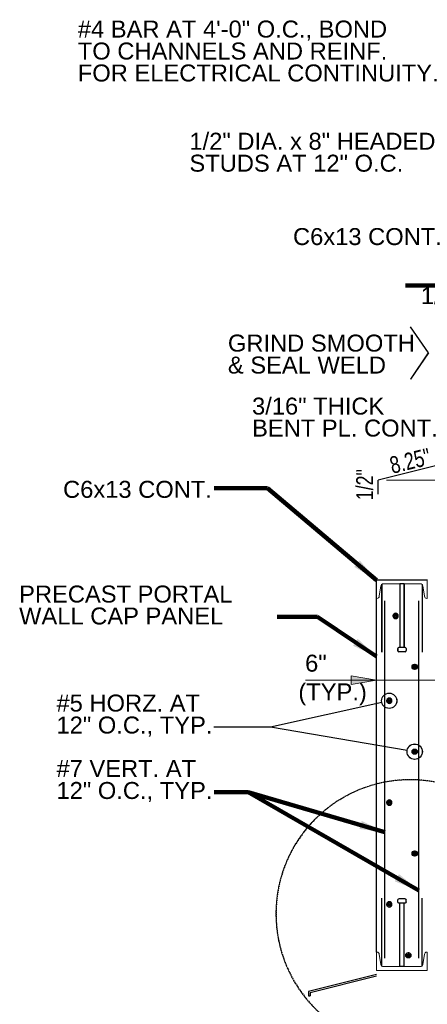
# Model space of a CAD drawing. Header units: inches. Extents: x 804 to 1243, y 182 to 489.
# Tile 4 of 20: x 815 to 863, y 368 to 484. Entities that reach past the tile are written whole.
import ezdxf
from ezdxf.enums import TextEntityAlignment as Align

# ---------------------------------------------------------------- set-up
doc = ezdxf.new("R2010")
doc.units = ezdxf.units.IN
doc.header["$LTSCALE"] = 0.25
doc.header["$MEASUREMENT"] = 0
doc.linetypes.add('DGN Style 3', pattern=[0.777018, 0.555013, -0.222005])
for name, color, linetype, lineweight in [('A-ANNO-NPLT', 7, 'Continuous', 18), ('G-ANNO-DIM', 1, 'Continuous', 18), ('G-ANNO-TEXT', 7, 'Continuous', 30), ('S-REIN-RBAR', 5, 'Continuous', 25), ('S-WALL-LOAD', 3, 'Continuous', 25)]:
    doc.layers.add(name, color=color, linetype=linetype, lineweight=lineweight)
doc.styles.add("3 4 1'-0", font='arial.ttf', dxfattribs={"height": 2})
doc.styles.add("3 4 1'-0_0", font='arial.ttf')
doc.dimstyles.new("3 4 1'-0", dxfattribs={"dimtxt": 2, "dimasz": 3, "dimexe": 1, "dimexo": 1, "dimgap": 1, "dimtad": 1, "dimdec": 4, "dimzin": 11, "dimdsep": 46, "dimlunit": 4, "dimtxsty": "3 4 1'-0", "dimcen": 0, "dimadec": 4, "dimazin": 3, "dimtfac": 1, "dimtdec": 0, "dimtofl": 0, "dimtmove": 0, "dimatfit": 3, "dimfxl": 1, "dimfrac": 2, "dimtolj": 1, "dimtzin": 11, "dimarcsym": 0})

# ---------------------------------------------------------------- blocks, each defined once
blk = doc.blocks.new('*U11')
at = {"layer": 'G-ANNO-TEXT'}
for p, q in [((-0.250007, 2.999984), (-0.250007, -4.500016)), ((-0.500007, -4.625016), (-0.500007, -4.875016)), ((-0.375007, -4.500016), (0.374993, -4.500016)), ((0.499993, -4.625016), (0.499993, -4.875016)), ((-0.375007, -5.000016), (0.374993, -5.000016))]:
    blk.add_line(p, q, dxfattribs=at)
at = {"layer": 'G-ANNO-TEXT', "flags": 128}
blk.add_lwpolyline([(-0.250007, 2.999984), (0.249993, 2.999984), (0.249993, -4.500016)], dxfattribs=at)
at = {"layer": 'G-ANNO-TEXT', "extrusion": (0, 0, -1)}
for centre, start, end in [((0.375007, -4.625016), 0, 90), ((-0.374993, -4.625016), 90, 180), ((0.375007, -4.875016), 270, 0), ((-0.374993, -4.875016), 180, 270)]:
    blk.add_arc(centre, 0.125, start, end, dxfattribs=at)
blk = doc.blocks.new('REINFDOT')
at = {"color": 0}
for radius in [0.00313, 0.00187, 0.000625]:
    blk.add_circle((0, 0), radius, dxfattribs=at)
blk = doc.blocks.new('REINF. DOT_1')
at = {"layer": 'S-REIN-RBAR', "xscale": 100, "yscale": 100, "zscale": 100, "rotation": 90}
blk.add_blockref('REINFDOT', (36.533405, 24.589429), dxfattribs=at)
blk = doc.blocks.new('REINF. DOT')
at = {"layer": 'S-REIN-RBAR', "extrusion": (0, 0, -1), "xscale": 100, "yscale": -100, "zscale": 100, "rotation": 90}
blk.add_blockref('REINFDOT', (-36.533405, 24.589429), dxfattribs=at)
blk = doc.blocks.new('c6x13-e_2')
at = {"layer": 'A-ANNO-NPLT', "color": 7, "extrusion": (0, 0, -1), "flags": 128}
blk.add_lwpolyline([(-0.688, -2.484), (-1.899271, -2.656069, 0.373441), (-2.157, -2.953), (-2.157, -3), (0, -3), (0, 3), (-2.157, 3), (-2.157056, 2.952175, 0.373441), (-1.899, 2.655), (-0.687809, 2.482976, -0.366699), (-0.437, 2.187), (-0.437056, -2.187954, -0.366699)], format="xyb", close=True, dxfattribs=at)
blk = doc.blocks.new('*U59')
at = {"layer": 'A-ANNO-NPLT', "color": 7}
for p, q in [((-0.250007, 2.999984), (-0.250007, -4.500016)), ((-0.500007, -4.625016), (-0.500007, -4.875016)), ((-0.375007, -4.500016), (0.374993, -4.500016)), ((0.499993, -4.625016), (0.499993, -4.875016)), ((-0.375007, -5.000016), (0.374993, -5.000016))]:
    blk.add_line(p, q, dxfattribs=at)
at = {"layer": 'A-ANNO-NPLT', "color": 7, "flags": 128}
blk.add_lwpolyline([(-0.250007, 2.999984), (0.249993, 2.999984), (0.249993, -4.500016)], dxfattribs=at)
at = {"layer": 'A-ANNO-NPLT', "color": 7, "extrusion": (0, 0, -1)}
for centre, start, end in [((0.375007, -4.625016), 0, 90), ((-0.374993, -4.625016), 90, 180), ((0.375007, -4.875016), 270, 0), ((-0.374993, -4.875016), 180, 270)]:
    blk.add_arc(centre, 0.125, start, end, dxfattribs=at)
blk = doc.blocks.new('REINF. DOT_2')
at = {"layer": 'A-ANNO-NPLT', "color": 7, "xscale": 100, "yscale": 100, "zscale": 100, "rotation": 90}
blk.add_blockref('REINFDOT', (36.533405, 24.589429), dxfattribs=at)
blk = doc.blocks.new('23')
at = {"layer": 'G-ANNO-DIM'}
for p, q in [((858.50594, 430.1094), (869.73396, 430.1094)), ((857.29964, 392.04291, 3.51971), (857.29964, 407.55194, 3.51971)), ((848.94776, 406.55194, 3.51971), (867.29964, 406.55194, 3.51971)), ((848.94776, 406.55194, 3.51971), (857.29964, 406.55194, 3.51971))]:
    blk.add_line(p, q, dxfattribs=at)
at = {"layer": 'G-ANNO-DIM', "elevation": 3.51971, "flags": 128}
blk.add_lwpolyline([(854.29964, 407.05194), (857.29964, 406.55194), (854.29964, 406.05194)], close=True, dxfattribs=at)
at = {"layer": 'G-ANNO-DIM', "extrusion": (0, 0, -1)}
blk.add_solid([(-854.29964, 407.05194, -3.51971), (-857.29964, 406.55194, -3.51971), (-854.29964, 406.05194, -3.51971)], dxfattribs=at)
at = {"layer": 'G-ANNO-TEXT'}
for p, q in [((863.41836, 445.11251), (861.32222, 448.20333)), ((863.41836, 445.11251), (861.32222, 442.0217)), ((865.50594, 432.1094), (857.50594, 430.1094)), ((857.50594, 428.46157), (857.50594, 430.1094)), ((860.90815, 398.27174, 3.51971), (844.81143, 400.99772, 3.51971)), ((857.29942, 371.84501), (849.29942, 369.84501)), ((857.29942, 371.65174), (849.48692, 369.69861)), ((849.29942, 369.84501), (849.29942, 369.34501)), ((849.29942, 369.34501), (849.48692, 369.34501)), ((849.48692, 369.69861), (849.48692, 369.34501))]:
    blk.add_line(p, q, dxfattribs=at)
at = {"layer": 'G-ANNO-TEXT', "elevation": 3.51971, "flags": 128}
for points in [[(863.29964, 418.34501), (857.29964, 418.34501)], [(857.91618, 403.92373), (844.81143, 400.99772), (838.13927, 400.99772)]]:
    blk.add_lwpolyline(points, dxfattribs=at)
at = {"layer": 'G-ANNO-TEXT'}
for centre in [(858.79864, 404.12076, 3.51971), (861.79964, 398.12076, 3.51971)]:
    blk.add_circle(centre, 0.90418, dxfattribs=at)
at = {"layer": 'G-ANNO-TEXT', "linetype": 'DGN Style 3', "extrusion": (0, 0, -1)}
blk.add_circle((-861.26294, 379.0092, -3.51971), 15.80478, dxfattribs=at)
at = {"layer": 'S-REIN-RBAR'}
for p, q in [((857.91774, 417.83684, 7.03941), (857.91774, 409.83684, 7.03941)), ((862.68062, 417.83684, 7.03941), (862.68062, 409.83684, 7.03941)), ((858.29864, 373.78201, 7.03941), (858.29864, 415.90801, 7.03941)), ((862.29964, 373.78201, 7.03941), (862.29964, 415.90801, 7.03941)), ((857.91774, 372.85318, 7.03941), (857.91774, 380.85318, 7.03941)), ((862.68062, 372.85318, 7.03941), (862.68062, 380.85318, 7.03941))]:
    blk.add_line(p, q, dxfattribs=at)
at = {"layer": 'S-WALL-LOAD'}
blk.add_line((857.29964, 374.50201, 7.03941), (857.29964, 418.34501, 7.03941), dxfattribs=at)
at = {"layer": 'G-ANNO-TEXT', "extrusion": (0, 0, -1)}
blk.add_blockref('*U11', (-860.29913, 414.90803, -7.03941), dxfattribs=at)
at = {"layer": 'G-ANNO-TEXT', "rotation": 180}
blk.add_blockref('*U11', (860.29913, 375.78199, 7.03941), dxfattribs=at)
at = {"layer": 'S-REIN-RBAR', "extrusion": (0, 0, -1), "rotation": 180}
for p in [(-823.01523, 438.71019, -7.03941), (-822.26523, 428.71019, -7.03941), (-822.26523, 416.71019, -7.03941), (-822.26523, 404.71019, -7.03941)]:
    blk.add_blockref('REINF. DOT', p, dxfattribs=at)
at = {"layer": 'S-REIN-RBAR', "rotation": 180}
for p in [(898.33304, 432.71019, 7.03941), (898.33304, 422.71019, 7.03941), (898.33304, 410.71019, 7.03941), (897.58304, 398.71019, 7.03941)]:
    blk.add_blockref('REINF. DOT_1', p, dxfattribs=at)
at = {"layer": 'G-ANNO-DIM', "color": 7, "linetype": 'Continuous', "style": "3 4 1'-0"}
blk.add_text('6"', height=2, dxfattribs=at).set_placement((850.15508, 408.55194, 3.51971), align=Align.MIDDLE_CENTER)
at = {"layer": 'G-ANNO-TEXT', "color": 7, "char_height": 2, "attachment_point": 1, "style": "3 4 1'-0"}
for s, insert, line_spacing_factor in [('#4 BAR AT 4\'-0" O.C., BOND\\PTO CHANNELS AND REINF. \\PFOR ELECTRICAL CONTINUITY.', (822.09466, 484.29176, 3.51971), 0.776524), ('1/2" DIA. x 8" HEADED \\PSTUDS AT 12" O.C.', (835.24948, 471.07363, 3.51971), 0.776524), ('C6x13 CONT.', (847.45837, 459.83173, 3.51971), 0.6), ('1/4', (862.51991, 452.8801, 3.51971), 0.6), ('GRIND SMOOTH\\P& SEAL WELD', (839.7853, 447.27906, 3.51971), 0.776524), ('3/16" THICK \\PBENT PL. CONT.', (842.62974, 439.85262, 3.51971), 0.776524), ('C6x13 CONT.', (820.35679, 430.04099, 3.51971), 0.6), ('PRECAST PORTAL\\PWALL CAP PANEL', (815.17459, 417.7018, 3.51971), 0.776524), ('(TYP.)', (848.08832, 406.16735, 3.51971), 0.6), ('#5 HORZ. AT\\P12" O.C., TYP.', (819.58074, 404.85112, 3.51971), 0.776524), ('#7 VERT. AT\\P12" O.C., TYP.', (819.58074, 397.13589, 3.51971), 0.776524)]:
    blk.add_mtext(s, dxfattribs=dict(at, insert=insert, line_spacing_factor=line_spacing_factor))
at = {"layer": 'G-ANNO-TEXT', "color": 7, "char_height": 2, "attachment_point": 1, "line_spacing_factor": 0.6, "style": "3 4 1'-0"}
for s, insert, rotation in [('\\H1x;\\W0.75;8.25"', (858.68412, 432.80479, 3.51971), 13.6816502), ('\\H1x;\\W0.75;1/2"', (854.90342, 427.76158, 3.51971), 90)]:
    blk.add_mtext(s, dxfattribs=dict(at, insert=insert, rotation=rotation))
at = {"layer": 'G-ANNO-TEXT'}
for points in [[(897.13605, 445.57698), (871.17134, 453.07808), (860.7242, 453.07808)], [(857.29964, 418.34501), (844.43572, 429.17405), (838.16786, 429.17405)], [(857.29964, 409.34112), (850.35815, 414.01048), (845.60902, 414.01048)], [(858.29864, 388.63878, 3.51971), (842.18039, 393.35298, 3.51971), (838.15607, 393.35298, 3.51971)], [(862.29964, 381.76051, 3.51971), (842.18039, 393.35298, 3.51971)]]:
    blk.add_leader(points, dimstyle="3 4 1'-0", override={"dimscale": 1, "dimgap": 2, "dimclrd": 256, "dimlwd": 65535}, dxfattribs=at)

msp = doc.modelspace()

# ---------------------------------------------------------------- linework, layer by layer
at = {"layer": 'A-ANNO-NPLT', "color": 7}
for p, q in [((863.4041434, 445.1148587, 3.519705), (861.3079183, 448.2057943, 3.519705)), ((863.4041434, 445.1148587, 3.519705), (861.3079183, 442.0239231, 3.519705)), ((865.4917922, 432.1112355, 3.519705), (857.4914826, 430.1111581, 3.519705)), ((857.4914826, 428.4632703, 3.519705), (857.4914826, 430.1111581, 3.519705)), ((858.4915213, 430.1111581, 3.519705), (869.7199878, 430.1111581, 3.519705)), ((857.2851866, 374.5016141, 3.519705), (857.2851866, 418.3463188, 3.519705)), ((857.9033065, 417.8381232, 3.519705), (857.9033065, 409.8378136, 3.519705)), ((862.6663708, 417.8381232, 3.519705), (862.6663708, 409.8378136, 3.519705)), ((858.2842173, 373.7815863, 3.519705), (858.2842173, 415.9092165, 3.519705)), ((862.2853801, 373.7815863, 3.519705), (862.2853801, 415.9092165, 3.519705)), ((857.2851866, 392.0431889, 3.519705), (857.2851866, 407.5528291, 3.519705)), ((848.9329914, 406.5527904, 3.519705), (867.2855736, 406.5527904, 3.519705)), ((860.8938223, 398.272262, 3.519705), (844.7964793, 400.9983515, 3.519705)), ((857.9033065, 372.8527343, 3.519705), (857.9033065, 380.8530439, 3.519705)), ((862.6663708, 372.8527343, 3.519705), (862.6663708, 380.8530439, 3.519705)), ((857.2849626, 371.8445193, 3.519705), (849.284653, 369.8444419, 3.519705)), ((857.2849626, 371.6512478, 3.519705), (849.4721643, 369.6980362, 3.519705)), ((849.284653, 369.8444419, 3.519705), (849.284653, 369.3444225, 3.519705)), ((849.284653, 369.3444225, 3.519705), (849.4721643, 369.3444225, 3.519705)), ((849.4721643, 369.6980362, 3.519705), (849.4721643, 369.3444225, 3.519705))]:
    msp.add_line(p, q, dxfattribs=at)
at = {"layer": 'A-ANNO-NPLT', "color": 7, "elevation": 3.519705, "flags": 128}
msp.add_lwpolyline([(863.2854188, 418.3463188), (857.2851866, 418.3463188)], dxfattribs=at)
at = {"layer": 'A-ANNO-NPLT', "color": 7}
for centre in [(858.7842366, 404.1215284, 3.519705), (861.7853608, 398.1212962, 3.519705)]:
    msp.add_circle(centre, 0.9042187, dxfattribs=at)
at = {"layer": 'A-ANNO-NPLT', "color": 7, "linetype": 'DGN Style 3'}
msp.add_circle((861.248636, 379.0089885, 3.519705), 15.8053902, dxfattribs=at)
at = {"layer": 'A-ANNO-NPLT', "color": 7, "extrusion": (0, 0, -1)}
msp.add_solid([(-854.2850705, 407.0528098, -3.519705), (-857.2851866, 406.5527904, -3.519705), (-854.2850705, 406.0527711, -3.519705)], dxfattribs=at)

# ---------------------------------------------------------------- block references
msp.add_blockref('23', (0, 0))
at = {"layer": 'A-ANNO-NPLT', "color": 7, "xscale": 1.000038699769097, "yscale": 1.000038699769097, "zscale": 1.000038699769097}
for name, p, rotation in [('c6x13-e_2', (860.2853027, 418.3463188, 3.519705), 270), ('REINF. DOT_2', (898.3201666, 432.7120588, 3.519705), 180), ('REINF. DOT_2', (898.3201666, 422.7116718, 3.519705), 180), ('REINF. DOT_2', (898.3201666, 410.7112074, 3.519705), 180), ('*U59', (860.2847907, 375.7816477, 3.519705), 180), ('REINF. DOT_2', (897.5701376, 398.710743, 3.519705), 180)]:
    msp.add_blockref(name, p, dxfattribs=dict(at, rotation=rotation))
at = {"layer": 'A-ANNO-NPLT', "color": 7, "extrusion": (0, 0, -1), "xscale": 1.000038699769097, "yscale": 1.000038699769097, "zscale": 1.000038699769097}
msp.add_blockref('*U59', (-860.2847907, 414.9091938, -3.519705), dxfattribs=at)
for name, p, rotation in [('REINF. DOT_2', (-822.9994438, 438.712291, -3.519705), 180), ('REINF. DOT_2', (-822.2494148, 428.711904, -3.519705), 180), ('REINF. DOT_2', (-822.2494148, 416.7114396, -3.519705), 180), ('REINF. DOT_2', (-822.2494148, 404.7109752, -3.519705), 180), ('c6x13-e_2', (-860.2853027, 372.3445386, -3.519705), 90)]:
    msp.add_blockref(name, p, dxfattribs=dict(at, rotation=rotation))

# ---------------------------------------------------------------- leaders
at = {"layer": 'A-ANNO-NPLT', "color": 7}
for points in [[(897.1231443, 445.5793407, 3.519705), (871.1574194, 453.080735, 3.519705), (860.7098791, 453.080735, 3.519705)], [(862.2853801, 381.760407, 3.519705), (842.1653535, 393.3533196, 3.519705)]]:
    msp.add_leader(points, dimstyle="3 4 1'-0", override={"dimscale": 1, "dimtxt": 0.125, "dimasz": 0.1875, "dimgap": 0.125, "dimtxsty": "3 4 1'-0_0", "dimlwd": 65535}, dxfattribs=at)

doc.saveas('drawing.dxf')
